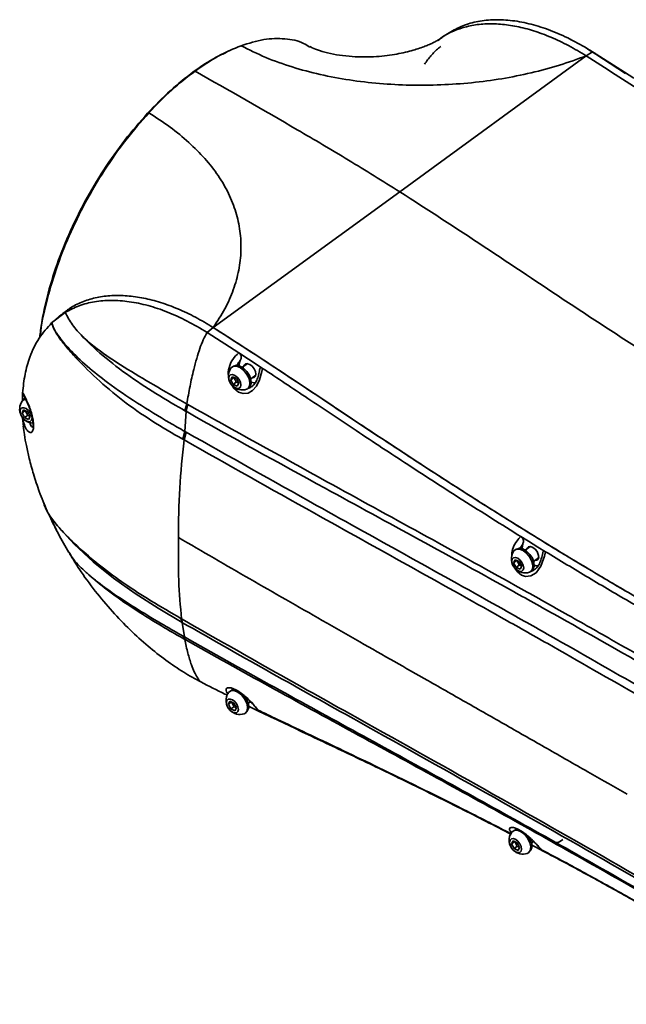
# Model space of a CAD drawing. Header units: millimetres. Extents: x -7686 to -856, y -458 to 6140.
# Tile 73 of 102: x -3493 to -3483, y 2008 to 2024. Entities that reach past the tile are written whole.
import ezdxf

# ---------------------------------------------------------------- set-up
doc = ezdxf.new("R2010")
doc.units = ezdxf.units.MM
doc.header["$LTSCALE"] = 5

msp = doc.modelspace()

# ---------------------------------------------------------------- linework, layer by layer
at = {"linetype": 'Continuous', "lineweight": 35}
for p, q in [((-3486.296, 2023.883), (-3486.403, 2023.816)), ((-3486.271, 2023.899), (-3486.295, 2023.881)), ((-3484.305, 2023.769), (-3484.344, 2023.789)), ((-3489.889, 2023.589), (-3489.923, 2023.573)), ((-3484.061, 2023.505), (-3483.96, 2023.573)), ((-3483.906, 2023.534), (-3484.036, 2023.617)), ((-3483.96, 2023.573), (-3483.438, 2023.239)), ((-3484.061, 2023.505), (-3487.102, 2021.291)), ((-3483.419, 2023.221), (-3483.906, 2023.534)), ((-3490.44, 2023.258), (-3490.469, 2023.245)), ((-3483.438, 2023.239), (-3483.286, 2023.14)), ((-3491.192, 2022.579), (-3491.214, 2022.573)), ((-3490.144, 2019.076), (-3487.102, 2021.291)), ((-3492.557, 2019.322), (-3492.778, 2019.153)), ((-3492.615, 2019.292), (-3492.712, 2019.212)), ((-3490.144, 2019.076), (-3490.245, 2018.997)), ((-3490.245, 2018.997), (-3489.724, 2018.662)), ((-3489.724, 2018.662), (-3489.571, 2018.563)), ((-3489.586, 2018.488), (-3489.668, 2018.428)), ((-3489.571, 2018.563), (-3489.492, 2018.511)), ((-3489.492, 2018.511), (-3489.34, 2018.411)), ((-3489.858, 2018.224), (-3489.832, 2018.273)), ((-3489.809, 2018.26), (-3489.858, 2018.224)), ((-3489.832, 2018.273), (-3489.765, 2018.244)), ((-3489.532, 2018.242), (-3489.45, 2018.302)), ((-3489.817, 2018.147), (-3489.858, 2018.224)), ((-3489.769, 2018.183), (-3489.817, 2018.147)), ((-3489.751, 2018.119), (-3489.817, 2018.147)), ((-3489.765, 2018.244), (-3489.725, 2018.167)), ((-3489.725, 2018.167), (-3489.751, 2018.119)), ((-3490.604, 2017.72), (-3490.575, 2017.83)), ((-3490.587, 2017.71), (-3490.557, 2017.82)), ((-3490.557, 2017.82), (-3490.575, 2017.83)), ((-3493.261, 2017.684), (-3493.235, 2017.732)), ((-3493.213, 2017.719), (-3493.261, 2017.684)), ((-3493.221, 2017.607), (-3493.261, 2017.684)), ((-3493.235, 2017.732), (-3493.169, 2017.703)), ((-3493.173, 2017.642), (-3493.221, 2017.607)), ((-3493.169, 2017.703), (-3493.129, 2017.626)), ((-3493.129, 2017.626), (-3493.155, 2017.578)), ((-3490.606, 2017.382), (-3490.587, 2017.71)), ((-3493.237, 2017.461), (-3493.251, 2017.605)), ((-3493.251, 2017.605), (-3493.24, 2017.545)), ((-3493.155, 2017.578), (-3493.221, 2017.607)), ((-3490.639, 2017.255), (-3490.606, 2017.382)), ((-3490.618, 2017.243), (-3490.585, 2017.37)), ((-3490.639, 2017.255), (-3490.618, 2017.243)), ((-3492.882, 2016.142), (-3492.87, 2016.116)), ((-3492.598, 2015.584), (-3492.585, 2015.56)), ((-3485.139, 2015.477), (-3485.097, 2015.542)), ((-3485.005, 2015.592), (-3485.126, 2015.667)), ((-3485.005, 2015.592), (-3484.848, 2015.496)), ((-3492.494, 2015.411), (-3492.483, 2015.393)), ((-3484.973, 2015.505), (-3485.055, 2015.445)), ((-3484.848, 2015.496), (-3484.726, 2015.421)), ((-3485.245, 2015.241), (-3485.219, 2015.29)), ((-3485.197, 2015.277), (-3485.245, 2015.241)), ((-3485.205, 2015.164), (-3485.245, 2015.241)), ((-3485.219, 2015.29), (-3485.153, 2015.261)), ((-3485.153, 2015.261), (-3485.113, 2015.184)), ((-3484.919, 2015.259), (-3484.838, 2015.319)), ((-3485.156, 2015.2), (-3485.205, 2015.164)), ((-3485.138, 2015.136), (-3485.205, 2015.164)), ((-3485.113, 2015.184), (-3485.138, 2015.136)), ((-3490.66, 2014.326), (-3490.67, 2014.332)), ((-3490.67, 2014.332), (-3490.652, 2014.269)), ((-3490.66, 2014.326), (-3490.642, 2014.263)), ((-3490.652, 2014.269), (-3490.614, 2014.031)), ((-3490.652, 2014.269), (-3490.642, 2014.263)), ((-3490.621, 2014.035), (-3490.607, 2013.991)), ((-3490.614, 2014.031), (-3490.6, 2013.987)), ((-3490.607, 2013.991), (-3490.6, 2013.987)), ((-3489.897, 2012.934), (-3489.871, 2012.983)), ((-3489.849, 2012.969), (-3489.897, 2012.934)), ((-3489.871, 2012.983), (-3489.805, 2012.954)), ((-3489.572, 2012.952), (-3489.537, 2012.977)), ((-3489.532, 2012.97), (-3489.547, 2012.97)), ((-3489.857, 2012.857), (-3489.897, 2012.934)), ((-3489.809, 2012.893), (-3489.857, 2012.857)), ((-3489.791, 2012.829), (-3489.857, 2012.857)), ((-3489.805, 2012.954), (-3489.765, 2012.877)), ((-3489.765, 2012.877), (-3489.791, 2012.829)), ((-3489.534, 2012.886), (-3489.564, 2012.9)), ((-3489.382, 2012.812), (-3489.534, 2012.886)), ((-3484.499, 2010.689), (-3484.445, 2010.728)), ((-3485.279, 2010.657), (-3485.253, 2010.705)), ((-3485.231, 2010.692), (-3485.279, 2010.657)), ((-3485.239, 2010.58), (-3485.279, 2010.657)), ((-3485.253, 2010.705), (-3485.187, 2010.676)), ((-3485.191, 2010.615), (-3485.239, 2010.58)), ((-3485.173, 2010.551), (-3485.239, 2010.58)), ((-3485.187, 2010.676), (-3485.147, 2010.599)), ((-3485.147, 2010.599), (-3485.173, 2010.551)), ((-3484.954, 2010.674), (-3484.921, 2010.698)), ((-3484.884, 2010.604), (-3484.948, 2010.638)), ((-3484.916, 2010.692), (-3484.929, 2010.692)), ((-3484.884, 2010.604), (-3484.762, 2010.54)), ((-3484.775, 2010.548), (-3484.769, 2010.544))]:
    msp.add_line(p, q, dxfattribs=at)
at = {"linetype": 'Continuous', "lineweight": 35, "flags": 128}
for points in [[(-3489.854, 2018.416), (-3489.853, 2018.418), (-3489.815, 2018.444), (-3489.763, 2018.446), (-3489.703, 2018.422), (-3489.644, 2018.376)], [(-3489.558, 2018.104), (-3489.543, 2018.12), (-3489.525, 2018.167), (-3489.529, 2018.228), (-3489.553, 2018.296), (-3489.595, 2018.361), (-3489.649, 2018.415), (-3489.707, 2018.449), (-3489.762, 2018.46), (-3489.806, 2018.446), (-3489.807, 2018.446)], [(-3489.703, 2018.537), (-3489.719, 2018.487), (-3489.719, 2018.454)], [(-3489.643, 2018.446), (-3489.637, 2018.464), (-3489.616, 2018.484), (-3489.584, 2018.487), (-3489.546, 2018.474), (-3489.509, 2018.445), (-3489.477, 2018.405), (-3489.456, 2018.36), (-3489.449, 2018.318)], [(-3489.753, 2018.267), (-3489.722, 2018.227), (-3489.701, 2018.182), (-3489.693, 2018.14), (-3489.701, 2018.106), (-3489.723, 2018.086), (-3489.755, 2018.082), (-3489.792, 2018.096), (-3489.83, 2018.125), (-3489.861, 2018.164), (-3489.882, 2018.209), (-3489.889, 2018.251), (-3489.882, 2018.285), (-3489.86, 2018.306), (-3489.828, 2018.309), (-3489.791, 2018.296), (-3489.753, 2018.267)], [(-3489.846, 2018.146), (-3489.807, 2018.086), (-3489.732, 2018.025), (-3489.653, 2018), (-3489.575, 2018.007), (-3489.502, 2018.048), (-3489.439, 2018.12), (-3489.388, 2018.224), (-3489.351, 2018.357), (-3489.34, 2018.411), (-3489.34, 2018.411), (-3489.34, 2018.411)], [(-3489.644, 2018.376), (-3489.593, 2018.313), (-3489.558, 2018.243), (-3489.544, 2018.175), (-3489.551, 2018.118), (-3489.58, 2018.079), (-3489.601, 2018.069)], [(-3489.449, 2018.318), (-3489.456, 2018.284), (-3489.478, 2018.264), (-3489.508, 2018.26)], [(-3489.524, 2018.185), (-3489.474, 2018.172), (-3489.457, 2018.172)], [(-3493.237, 2017.994), (-3493.235, 2017.978), (-3493.23, 2017.966)], [(-3493.211, 2017.927), (-3493.226, 2017.917), (-3493.249, 2017.885)], [(-3493.157, 2017.726), (-3493.125, 2017.686), (-3493.104, 2017.642), (-3493.097, 2017.599), (-3493.105, 2017.565), (-3493.126, 2017.545), (-3493.158, 2017.541), (-3493.196, 2017.555), (-3493.233, 2017.584), (-3493.265, 2017.624), (-3493.286, 2017.668), (-3493.293, 2017.711), (-3493.285, 2017.745), (-3493.264, 2017.765), (-3493.232, 2017.769), (-3493.194, 2017.755), (-3493.157, 2017.726)], [(-3492.813, 2016.015), (-3492.801, 2015.996), (-3492.685, 2015.841), (-3492.411, 2015.544), (-3492.1, 2015.258), (-3491.771, 2014.99), (-3491.419, 2014.737), (-3491.042, 2014.498), (-3490.652, 2014.269), (-3490.652, 2014.269), (-3490.652, 2014.269)], [(-3485.097, 2015.542), (-3485.107, 2015.483), (-3485.106, 2015.471)], [(-3485.241, 2015.433), (-3485.24, 2015.435), (-3485.202, 2015.461), (-3485.15, 2015.463), (-3485.09, 2015.439), (-3485.031, 2015.393)], [(-3485.227, 2015.155), (-3485.184, 2015.094), (-3485.115, 2015.04), (-3485.051, 2015.019), (-3484.964, 2015.025), (-3484.877, 2015.078), (-3484.801, 2015.185), (-3484.744, 2015.346), (-3484.726, 2015.421), (-3484.726, 2015.421), (-3484.726, 2015.421)], [(-3484.945, 2015.121), (-3484.93, 2015.137), (-3484.912, 2015.184), (-3484.916, 2015.245), (-3484.94, 2015.313), (-3484.982, 2015.378), (-3485.036, 2015.432), (-3485.094, 2015.466), (-3485.149, 2015.477), (-3485.193, 2015.463), (-3485.194, 2015.463)], [(-3485.031, 2015.463), (-3485.024, 2015.481), (-3485.003, 2015.501), (-3484.971, 2015.505), (-3484.933, 2015.491), (-3484.896, 2015.462), (-3484.864, 2015.422), (-3484.843, 2015.377), (-3484.836, 2015.335)], [(-3485.031, 2015.393), (-3484.981, 2015.33), (-3484.946, 2015.26), (-3484.931, 2015.192), (-3484.938, 2015.135), (-3484.967, 2015.096), (-3484.988, 2015.086)], [(-3485.141, 2015.284), (-3485.109, 2015.244), (-3485.088, 2015.199), (-3485.081, 2015.157), (-3485.088, 2015.123), (-3485.11, 2015.103), (-3485.142, 2015.099), (-3485.179, 2015.113), (-3485.217, 2015.142), (-3485.248, 2015.181), (-3485.269, 2015.226), (-3485.277, 2015.268), (-3485.269, 2015.302), (-3485.247, 2015.323), (-3485.216, 2015.326), (-3485.178, 2015.313), (-3485.141, 2015.284)], [(-3484.836, 2015.335), (-3484.844, 2015.301), (-3484.865, 2015.281), (-3484.895, 2015.277)], [(-3484.911, 2015.202), (-3484.879, 2015.192), (-3484.847, 2015.189)], [(-3489.893, 2013.126), (-3489.892, 2013.127), (-3489.854, 2013.154), (-3489.802, 2013.156), (-3489.742, 2013.132), (-3489.683, 2013.086)], [(-3489.793, 2012.977), (-3489.761, 2012.937), (-3489.74, 2012.892), (-3489.733, 2012.85), (-3489.741, 2012.816), (-3489.762, 2012.796), (-3489.794, 2012.792), (-3489.832, 2012.806), (-3489.869, 2012.835), (-3489.901, 2012.874), (-3489.922, 2012.919), (-3489.929, 2012.961), (-3489.921, 2012.995), (-3489.9, 2013.016), (-3489.868, 2013.019), (-3489.83, 2013.006), (-3489.793, 2012.977)], [(-3489.683, 2013.086), (-3489.633, 2013.023), (-3489.598, 2012.953), (-3489.583, 2012.885), (-3489.591, 2012.828), (-3489.619, 2012.789), (-3489.64, 2012.779)], [(-3489.598, 2012.814), (-3489.582, 2012.83), (-3489.565, 2012.877), (-3489.568, 2012.938), (-3489.593, 2013.006), (-3489.635, 2013.071), (-3489.644, 2013.082)], [(-3485.275, 2010.849), (-3485.274, 2010.85), (-3485.236, 2010.877), (-3485.184, 2010.878), (-3485.124, 2010.854), (-3485.065, 2010.808)], [(-3485.175, 2010.699), (-3485.143, 2010.659), (-3485.122, 2010.615), (-3485.115, 2010.572), (-3485.123, 2010.538), (-3485.144, 2010.518), (-3485.176, 2010.514), (-3485.214, 2010.528), (-3485.251, 2010.557), (-3485.283, 2010.597), (-3485.304, 2010.641), (-3485.311, 2010.684), (-3485.303, 2010.718), (-3485.282, 2010.738), (-3485.25, 2010.742), (-3485.212, 2010.728), (-3485.175, 2010.699)], [(-3485.065, 2010.808), (-3485.015, 2010.746), (-3484.98, 2010.675), (-3484.965, 2010.607), (-3484.973, 2010.55), (-3485.001, 2010.512), (-3485.022, 2010.501)], [(-3484.98, 2010.537), (-3484.964, 2010.552), (-3484.947, 2010.599), (-3484.95, 2010.661), (-3484.975, 2010.729), (-3485.003, 2010.776)]]:
    msp.add_lwpolyline(points, dxfattribs=at)
at = {"linetype": 'Continuous', "lineweight": 35}
for centre, radius, start, end in [((-3489.669, 2018.285), 0.227, 144.492, 225.1734), ((-3489.669, 2018.285), 0.227, 225.1734, 287.6266), ((-3493.073, 2017.744), 0.227, 144.492, 267.7035), ((-3493.195, 2017.831), 0.077, 94.6996, 144.2143), ((-3493.198, 2017.54), 0.0424, 125.8794, 173.4481), ((-3485.056, 2015.302), 0.227, 144.492, 225.1734), ((-3485.056, 2015.302), 0.227, 225.1734, 287.6266), ((-3489.709, 2012.995), 0.227, 144.492, 225.1734), ((-3489.8, 2013.089), 0.0813, 87.6382, 124.7926), ((-3489.709, 2012.995), 0.227, 225.1734, 287.6266), ((-3485.182, 2010.812), 0.0809, 88.5948, 124.8366), ((-3485.023, 2010.785), 0.133, 27.4556, 95.019), ((-3485.091, 2010.717), 0.227, 144.492, 225.1734), ((-3485.091, 2010.717), 0.227, 225.1734, 287.6266), ((-3484.546, 2010.78), 0.102, 229.3467, 297.3942)]:
    msp.add_arc(centre, radius, start, end, dxfattribs=at)
for points in [[(-3483.96, 2023.573), (-3484.068, 2023.638), (-3484.283, 2023.767), (-3484.606, 2023.912), (-3484.923, 2024.018), (-3485.229, 2024.082), (-3485.521, 2024.103), (-3485.795, 2024.079), (-3486.05, 2024.016), (-3486.197, 2023.938), (-3486.271, 2023.899)], [(-3490.245, 2018.997), (-3490.353, 2019.061), (-3490.569, 2019.19), (-3490.892, 2019.335), (-3491.208, 2019.442), (-3491.515, 2019.505), (-3491.807, 2019.526), (-3492.081, 2019.503), (-3492.335, 2019.439), (-3492.483, 2019.361), (-3492.557, 2019.322)]]:
    msp.add_open_spline(points, degree=3, dxfattribs=at)
for points, knots in [([(-3484.061, 2023.505), (-3484.157, 2023.563), (-3484.349, 2023.679), (-3484.637, 2023.814), (-3484.92, 2023.919), (-3485.197, 2023.991), (-3485.464, 2024.028), (-3485.718, 2024.032), (-3485.958, 2024.001), (-3486.178, 2023.935), (-3486.354, 2023.854), (-3486.447, 2023.782), (-3486.481, 2023.756)], [0, 0, 0, 0, 0.104346, 0.208693, 0.313039, 0.417386, 0.521732, 0.626078, 0.730425, 0.834771, 0.939118, 1, 1, 1, 1]), ([(-3484.061, 2023.505), (-3484.157, 2023.563), (-3484.349, 2023.679), (-3484.637, 2023.814), (-3484.92, 2023.919), (-3485.197, 2023.991), (-3485.464, 2024.028), (-3485.718, 2024.032), (-3485.958, 2024.001), (-3486.178, 2023.935), (-3486.347, 2023.858), (-3486.432, 2023.792), (-3486.46, 2023.772)], [0, 0, 0, 0, 0.10567, 0.211341, 0.317011, 0.422681, 0.528352, 0.634022, 0.739692, 0.845363, 0.951033, 1, 1, 1, 1]), ([(-3488.569, 2023.647), (-3488.602, 2023.669), (-3488.72, 2023.747), (-3488.971, 2023.793), (-3489.312, 2023.79), (-3489.564, 2023.712), (-3489.69, 2023.672)], [0, 0, 0, 0, 0.1135333, 0.4095552, 0.7044005, 1, 1, 1, 1]), ([(-3486.469, 2023.771), (-3486.476, 2023.766), (-3486.489, 2023.757), (-3486.553, 2023.722), (-3486.626, 2023.688), (-3486.741, 2023.642), (-3486.911, 2023.586), (-3487.136, 2023.535), (-3487.351, 2023.504), (-3487.533, 2023.489), (-3487.729, 2023.486), (-3487.936, 2023.497), (-3488.145, 2023.524), (-3488.334, 2023.567), (-3488.493, 2023.62), (-3488.542, 2023.646), (-3488.567, 2023.659)], [0, 0, 0, 0, 0.083728, 0.154935, 0.210799, 0.253665, 0.349952, 0.455126, 0.508694, 0.565495, 0.626021, 0.690212, 0.759377, 0.83554, 0.917039, 1, 1, 1, 1]), ([(-3490.469, 2023.245), (-3490.343, 2023.333), (-3490.159, 2023.462), (-3489.981, 2023.539), (-3489.925, 2023.564)], [0, 0, 0, 0, 0.68502, 1, 1, 1, 1]), ([(-3489.69, 2023.672), (-3489.813, 2023.621), (-3490.058, 2023.519), (-3490.313, 2023.345), (-3490.44, 2023.258)], [0, 0, 0, 0, 0.500128, 1, 1, 1, 1]), ([(-3489.69, 2023.672), (-3489.558, 2023.606), (-3489.293, 2023.474), (-3488.858, 2023.319), (-3488.402, 2023.197), (-3487.925, 2023.108), (-3487.433, 2023.051), (-3486.933, 2023.024), (-3486.43, 2023.029), (-3485.929, 2023.064), (-3485.436, 2023.129), (-3484.956, 2023.225), (-3484.493, 2023.348), (-3484.205, 2023.453), (-3484.061, 2023.505)], [0, 0, 0, 0, 0.082976, 0.165955, 0.248933, 0.332385, 0.415837, 0.499289, 0.582741, 0.666193, 0.749644, 0.833096, 0.916548, 1, 1, 1, 1]), ([(-3486.434, 2023.658), (-3486.446, 2023.649), (-3486.505, 2023.606), (-3486.596, 2023.512), (-3486.665, 2023.417), (-3486.699, 2023.37)], [0, 0, 0, 0, 0.114034, 0.565721, 1, 1, 1, 1]), ([(-3483.906, 2023.534), (-3483.907, 2023.535), (-3483.921, 2023.554), (-3483.941, 2023.564), (-3483.96, 2023.573)], [0, 0, 0, 0, 0.032375, 1, 1, 1, 1]), ([(-3473.031, 2016.979), (-3473.061, 2016.993), (-3473.126, 2017.023), (-3473.231, 2017.07), (-3473.35, 2017.122), (-3473.484, 2017.181), (-3473.692, 2017.274), (-3473.987, 2017.411), (-3474.387, 2017.604), (-3474.845, 2017.834), (-3475.363, 2018.105), (-3475.933, 2018.413), (-3476.544, 2018.753), (-3477.184, 2019.12), (-3477.881, 2019.53), (-3478.63, 2019.982), (-3479.413, 2020.468), (-3480.177, 2020.954), (-3480.909, 2021.429), (-3481.557, 2021.857), (-3482.133, 2022.241), (-3482.631, 2022.573), (-3483.115, 2022.894), (-3483.588, 2023.204), (-3483.903, 2023.405), (-3484.061, 2023.505)], [0, 0, 0, 0, 0.008257, 0.017605, 0.028537, 0.040946, 0.054276, 0.085301, 0.121319, 0.162944, 0.209844, 0.262011, 0.317559, 0.375704, 0.435651, 0.506638, 0.578995, 0.648443, 0.714269, 0.778489, 0.824931, 0.871322, 0.914261, 0.957114, 1, 1, 1, 1]), ([(-3473.031, 2016.979), (-3473.061, 2016.993), (-3473.126, 2017.023), (-3473.231, 2017.07), (-3473.35, 2017.122), (-3473.484, 2017.181), (-3473.692, 2017.274), (-3473.987, 2017.411), (-3474.387, 2017.604), (-3474.845, 2017.834), (-3475.363, 2018.105), (-3475.933, 2018.413), (-3476.544, 2018.753), (-3477.184, 2019.12), (-3477.881, 2019.53), (-3478.63, 2019.982), (-3479.413, 2020.468), (-3480.177, 2020.954), (-3480.909, 2021.429), (-3481.557, 2021.857), (-3482.133, 2022.241), (-3482.631, 2022.573), (-3483.115, 2022.894), (-3483.588, 2023.204), (-3483.903, 2023.405), (-3484.061, 2023.505)], [0, 0, 0, 0, 0.008257, 0.017605, 0.028537, 0.040946, 0.054276, 0.085301, 0.121319, 0.162944, 0.209844, 0.262011, 0.317559, 0.375704, 0.435651, 0.506638, 0.578995, 0.648443, 0.714269, 0.778489, 0.824931, 0.871322, 0.914261, 0.957114, 1, 1, 1, 1]), ([(-3491.214, 2022.573), (-3491.092, 2022.699), (-3490.847, 2022.953), (-3490.595, 2023.147), (-3490.469, 2023.245)], [0, 0, 0, 0, 0.5001277, 1, 1, 1, 1]), ([(-3490.44, 2023.258), (-3490.567, 2023.159), (-3490.822, 2022.963), (-3491.069, 2022.707), (-3491.192, 2022.579)], [0, 0, 0, 0, 0.499872, 1, 1, 1, 1]), ([(-3490.44, 2023.258), (-3489.885, 2022.941), (-3489.05, 2022.466), (-3487.937, 2021.811), (-3487.381, 2021.464), (-3487.102, 2021.291)], [0, 0, 0, 0, 0.4990431, 0.7495236, 1, 1, 1, 1]), ([(-3483.438, 2023.239), (-3483.438, 2023.239), (-3483.438, 2023.239), (-3483.436, 2023.239), (-3483.433, 2023.236), (-3483.431, 2023.232)], [0, 0, 0, 0, 0.000081, 0.02595, 1, 1, 1, 1]), ([(-3492.972, 2018.915), (-3492.963, 2018.995), (-3492.94, 2019.187), (-3492.86, 2019.562), (-3492.722, 2020.041), (-3492.508, 2020.589), (-3492.243, 2021.131), (-3491.934, 2021.651), (-3491.59, 2022.142), (-3491.339, 2022.429), (-3491.214, 2022.573)], [0, 0, 0, 0, 0.067556, 0.161106, 0.300232, 0.440342, 0.580827, 0.720306, 0.859872, 1, 1, 1, 1]), ([(-3491.192, 2022.579), (-3491.319, 2022.434), (-3491.573, 2022.144), (-3491.92, 2021.648), (-3492.232, 2021.123), (-3492.499, 2020.575), (-3492.716, 2020.021), (-3492.87, 2019.479), (-3492.952, 2019.11), (-3492.964, 2018.936), (-3492.964, 2018.924)], [0, 0, 0, 0, 0.1417243, 0.2828803, 0.4239466, 0.5660317, 0.7077378, 0.8484485, 0.9901525, 1, 1, 1, 1]), ([(-3491.192, 2022.579), (-3491.075, 2022.502), (-3490.84, 2022.347), (-3490.537, 2022.097), (-3490.274, 2021.833), (-3490.056, 2021.556), (-3489.886, 2021.264), (-3489.767, 2020.961), (-3489.699, 2020.649), (-3489.683, 2020.331), (-3489.719, 2020.011), (-3489.808, 2019.693), (-3489.945, 2019.379), (-3490.077, 2019.177), (-3490.144, 2019.076)], [0, 0, 0, 0, 0.082976, 0.165955, 0.248933, 0.332385, 0.415837, 0.499289, 0.582741, 0.666193, 0.749644, 0.833096, 0.916548, 1, 1, 1, 1]), ([(-3481.017, 2017.374), (-3481.209, 2017.489), (-3481.861, 2017.882), (-3482.973, 2018.578), (-3484.35, 2019.474), (-3485.725, 2020.399), (-3486.643, 2020.994), (-3487.102, 2021.291)], [0, 0, 0, 0, 0.094394, 0.320794, 0.547197, 0.773603, 1, 1, 1, 1]), ([(-3490.144, 2019.076), (-3490.24, 2019.134), (-3490.432, 2019.25), (-3490.72, 2019.385), (-3491.003, 2019.49), (-3491.28, 2019.561), (-3491.547, 2019.599), (-3491.801, 2019.602), (-3492.041, 2019.572), (-3492.261, 2019.506), (-3492.456, 2019.415), (-3492.564, 2019.33), (-3492.614, 2019.29)], [0, 0, 0, 0, 0.1013803, 0.2027606, 0.3041408, 0.4055211, 0.5069014, 0.6082817, 0.7096619, 0.8110422, 0.9124225, 1, 1, 1, 1]), ([(-3492.483, 2019.386), (-3492.475, 2019.392), (-3492.408, 2019.441), (-3492.26, 2019.505), (-3492.041, 2019.572), (-3491.801, 2019.602), (-3491.547, 2019.599), (-3491.28, 2019.561), (-3491.003, 2019.49), (-3490.72, 2019.385), (-3490.432, 2019.25), (-3490.24, 2019.134), (-3490.144, 2019.076)], [0, 0, 0, 0, 0.014073, 0.123621, 0.233168, 0.342715, 0.452263, 0.56181, 0.671358, 0.780905, 0.890453, 1, 1, 1, 1]), ([(-3492.277, 2018.932), (-3492.334, 2018.994), (-3492.449, 2019.117), (-3492.521, 2019.254), (-3492.557, 2019.322)], [0, 0, 0, 0, 0.500038, 1, 1, 1, 1]), ([(-3493.253, 2018.008), (-3493.241, 2018.112), (-3493.219, 2018.32), (-3493.131, 2018.623), (-3492.994, 2018.914), (-3492.85, 2019.073), (-3492.778, 2019.153)], [0, 0, 0, 0, 0.2204759, 0.4409518, 0.7204759, 1, 1, 1, 1]), ([(-3490.606, 2017.382), (-3490.606, 2017.382), (-3490.688, 2017.429), (-3490.953, 2017.58), (-3491.385, 2017.841), (-3491.833, 2018.147), (-3492.202, 2018.441), (-3492.47, 2018.694), (-3492.637, 2018.895), (-3492.731, 2019.036), (-3492.763, 2019.115), (-3492.778, 2019.152), (-3492.778, 2019.153)], [0, 0, 0, 0, 0.000001, 0.091854, 0.293694, 0.495413, 0.646, 0.796498, 0.901947, 0.940618, 0.998768, 1, 1, 1, 1]), ([(-3492.778, 2019.153), (-3492.778, 2019.152), (-3492.765, 2019.105), (-3492.722, 2019.008), (-3492.648, 2018.898), (-3492.551, 2018.773), (-3492.368, 2018.561), (-3492.05, 2018.244), (-3491.625, 2017.88), (-3491.15, 2017.551), (-3490.81, 2017.353), (-3490.639, 2017.255)], [0, 0, 0, 0, 0.001314, 0.063723, 0.126395, 0.149821, 0.243585, 0.431865, 0.620205, 0.810006, 1, 1, 1, 1]), ([(-3479.114, 2012.55), (-3479.144, 2012.564), (-3479.209, 2012.594), (-3479.313, 2012.64), (-3479.433, 2012.693), (-3479.567, 2012.752), (-3479.775, 2012.845), (-3480.07, 2012.982), (-3480.47, 2013.174), (-3480.928, 2013.405), (-3481.446, 2013.676), (-3482.016, 2013.984), (-3482.627, 2014.324), (-3483.267, 2014.691), (-3483.964, 2015.101), (-3484.713, 2015.553), (-3485.496, 2016.039), (-3486.259, 2016.524), (-3486.992, 2017), (-3487.64, 2017.428), (-3488.216, 2017.811), (-3488.714, 2018.144), (-3489.198, 2018.465), (-3489.671, 2018.775), (-3489.986, 2018.976), (-3490.144, 2019.076)], [0, 0, 0, 0, 0.008257, 0.017605, 0.028537, 0.040946, 0.054276, 0.085301, 0.121319, 0.162944, 0.209844, 0.262011, 0.317559, 0.375704, 0.435651, 0.506638, 0.578995, 0.648443, 0.714269, 0.778489, 0.824931, 0.871322, 0.914261, 0.957114, 1, 1, 1, 1]), ([(-3479.114, 2012.55), (-3479.285, 2012.626), (-3479.627, 2012.778), (-3480.138, 2013.012), (-3480.653, 2013.265), (-3481.167, 2013.529), (-3481.684, 2013.803), (-3482.297, 2014.139), (-3483.009, 2014.541), (-3483.821, 2015.015), (-3484.667, 2015.525), (-3485.552, 2016.073), (-3486.471, 2016.66), (-3487.391, 2017.262), (-3488.31, 2017.874), (-3489.226, 2018.487), (-3489.839, 2018.881), (-3490.144, 2019.076)], [0, 0, 0, 0, 0.046689, 0.093325, 0.139499, 0.186628, 0.232942, 0.279647, 0.353106, 0.426068, 0.499998, 0.582822, 0.66639, 0.749999, 0.833333, 0.91709, 1, 1, 1, 1]), ([(-3492.276, 2018.934), (-3492.276, 2018.934), (-3492.276, 2018.933), (-3492.277, 2018.932), (-3492.277, 2018.932)], [0, 0, 0, 0, 0.500005, 1, 1, 1, 1]), ([(-3492.277, 2018.932), (-3492.277, 2018.932), (-3492.267, 2018.921), (-3492.223, 2018.874), (-3492.052, 2018.709), (-3491.729, 2018.437), (-3491.265, 2018.111), (-3490.881, 2017.877), (-3490.657, 2017.75), (-3490.604, 2017.72)], [0, 0, 0, 0, 0.000002, 0.022146, 0.100872, 0.364183, 0.639021, 0.913997, 1, 1, 1, 1]), ([(-3490.575, 2017.83), (-3490.628, 2017.86), (-3490.851, 2017.988), (-3491.237, 2018.213), (-3491.714, 2018.498), (-3492.049, 2018.731), (-3492.223, 2018.881), (-3492.268, 2018.926), (-3492.276, 2018.934)], [0, 0, 0, 0, 0.085824, 0.361061, 0.636192, 0.898984, 0.982092, 1, 1, 1, 1]), ([(-3490.575, 2017.83), (-3490.558, 2017.926), (-3490.526, 2018.112), (-3490.471, 2018.36), (-3490.417, 2018.566), (-3490.365, 2018.728), (-3490.312, 2018.871), (-3490.266, 2018.957), (-3490.245, 2018.997)], [0, 0, 0, 0, 0.2541704, 0.4889691, 0.6421527, 0.7794118, 0.8989563, 1, 1, 1, 1]), ([(-3489.724, 2018.662), (-3489.724, 2018.662), (-3489.724, 2018.662), (-3489.762, 2018.631), (-3489.833, 2018.56), (-3489.889, 2018.431), (-3489.906, 2018.33), (-3489.893, 2018.284), (-3489.892, 2018.281)], [0, 0, 0, 0, 0.00001, 0.003273, 0.338014, 0.68306, 0.984018, 1, 1, 1, 1]), ([(-3489.703, 2018.537), (-3489.696, 2018.552), (-3489.685, 2018.571), (-3489.686, 2018.605), (-3489.692, 2018.625), (-3489.701, 2018.642), (-3489.713, 2018.654), (-3489.72, 2018.66), (-3489.724, 2018.662)], [0, 0, 0, 0, 0.436587, 0.602235, 0.714282, 0.827237, 0.922875, 1, 1, 1, 1]), ([(-3489.755, 2018.46), (-3489.747, 2018.476), (-3489.734, 2018.505), (-3489.713, 2018.528), (-3489.703, 2018.537)], [0, 0, 0, 0, 0.574247, 1, 1, 1, 1]), ([(-3489.34, 2018.411), (-3489.344, 2018.414), (-3489.353, 2018.419), (-3489.366, 2018.421), (-3489.376, 2018.416), (-3489.384, 2018.407), (-3489.385, 2018.397), (-3489.386, 2018.392)], [0, 0, 0, 0, 0.189068, 0.379138, 0.555551, 0.783293, 1, 1, 1, 1]), ([(-3489.809, 2018.26), (-3489.8, 2018.247), (-3489.782, 2018.225), (-3489.773, 2018.196), (-3489.769, 2018.183)], [0, 0, 0, 0, 0.534595, 1, 1, 1, 1]), ([(-3489.387, 2018.392), (-3489.388, 2018.385), (-3489.392, 2018.347), (-3489.409, 2018.28), (-3489.439, 2018.201), (-3489.475, 2018.145), (-3489.501, 2018.125), (-3489.511, 2018.117)], [0, 0, 0, 0, 0.058896, 0.340184, 0.598404, 0.838212, 1, 1, 1, 1]), ([(-3489.34, 2018.411), (-3489.093, 2018.247), (-3488.584, 2017.91), (-3487.794, 2017.382), (-3486.952, 2016.827), (-3486.057, 2016.248), (-3485.441, 2015.864), (-3485.126, 2015.667)], [0, 0, 0, 0, 0.176154, 0.362729, 0.562838, 0.776289, 1, 1, 1, 1]), ([(-3489.769, 2018.183), (-3489.754, 2018.18), (-3489.738, 2018.176), (-3489.727, 2018.169), (-3489.726, 2018.168)], [0, 0, 0, 0, 0.905223, 1, 1, 1, 1]), ([(-3489.511, 2018.116), (-3489.528, 2018.104), (-3489.549, 2018.088), (-3489.573, 2018.086), (-3489.578, 2018.086)], [0, 0, 0, 0, 0.796539, 1, 1, 1, 1]), ([(-3493.253, 2018.008), (-3493.253, 2017.971), (-3493.255, 2017.929), (-3493.255, 2017.883), (-3493.255, 2017.876)], [0, 0, 0, 0, 0.855547, 1, 1, 1, 1]), ([(-3493.237, 2017.994), (-3493.237, 2017.994), (-3493.241, 2018.002), (-3493.247, 2018.012), (-3493.251, 2018.011), (-3493.253, 2018.008), (-3493.253, 2018.008)], [0, 0, 0, 0, 0.038446, 0.507667, 0.99996, 1, 1, 1, 1]), ([(-3493.24, 2017.545), (-3493.229, 2017.508), (-3493.205, 2017.434), (-3493.154, 2017.37), (-3493.11, 2017.358), (-3493.08, 2017.393), (-3493.069, 2017.459), (-3493.075, 2017.544), (-3493.094, 2017.639), (-3493.123, 2017.739), (-3493.161, 2017.837), (-3493.203, 2017.926), (-3493.227, 2017.973), (-3493.236, 2017.993), (-3493.237, 2017.994)], [0, 0, 0, 0, 0.109875, 0.224339, 0.323901, 0.41079, 0.491566, 0.565263, 0.639153, 0.715549, 0.79847, 0.890736, 0.995036, 1, 1, 1, 1]), ([(-3493.23, 2017.966), (-3493.231, 2017.966), (-3493.231, 2017.967), (-3493.23, 2017.966), (-3493.23, 2017.965)], [0, 0, 0, 0, 0.49476, 1, 1, 1, 1]), ([(-3493.23, 2017.966), (-3493.225, 2017.955), (-3493.212, 2017.93), (-3493.187, 2017.879), (-3493.162, 2017.825), (-3493.148, 2017.786), (-3493.143, 2017.774)], [0, 0, 0, 0, 0.249385, 0.56413, 0.85886, 1, 1, 1, 1]), ([(-3493.143, 2017.774), (-3493.138, 2017.759), (-3493.122, 2017.72), (-3493.102, 2017.65), (-3493.085, 2017.572), (-3493.079, 2017.506), (-3493.081, 2017.464), (-3493.087, 2017.446), (-3493.086, 2017.448), (-3493.085, 2017.449)], [0, 0, 0, 0, 0.1131746, 0.3092696, 0.493057, 0.6659111, 0.8286692, 0.9538593, 1, 1, 1, 1]), ([(-3480.016, 2011.87), (-3480.427, 2012.113), (-3481.629, 2012.821), (-3483.107, 2013.681), (-3484.438, 2014.434), (-3485.979, 2015.298), (-3488.028, 2016.413), (-3489.802, 2017.4), (-3490.557, 2017.82)], [0, 0, 0, 0, 0.119496, 0.349705, 0.42643, 0.49854, 0.786691, 1, 1, 1, 1]), ([(-3493.213, 2017.719), (-3493.203, 2017.707), (-3493.185, 2017.684), (-3493.177, 2017.655), (-3493.173, 2017.642)], [0, 0, 0, 0, 0.534595, 1, 1, 1, 1]), ([(-3493.173, 2017.642), (-3493.158, 2017.639), (-3493.141, 2017.636), (-3493.131, 2017.628), (-3493.13, 2017.628)], [0, 0, 0, 0, 0.905223, 1, 1, 1, 1]), ([(-3490.604, 2017.72), (-3490.598, 2017.717), (-3490.593, 2017.713), (-3490.587, 2017.71), (-3490.587, 2017.71)], [0, 0, 0, 0, 0.9998, 1, 1, 1, 1]), ([(-3490.587, 2017.71), (-3490.587, 2017.71), (-3489.838, 2017.288), (-3488.056, 2016.31), (-3486.011, 2015.199), (-3484.193, 2014.183), (-3482.852, 2013.421), (-3481.378, 2012.559), (-3480.446, 2012.006), (-3480.05, 2011.77)], [0, 0, 0, 0, 0, 0.213425, 0.501583, 0.573682, 0.729196, 0.884711, 1, 1, 1, 1]), ([(-3493.241, 2017.469), (-3493.235, 2017.422), (-3493.221, 2017.315), (-3493.189, 2017.139), (-3493.141, 2016.926), (-3493.072, 2016.675), (-3492.979, 2016.389), (-3492.897, 2016.188), (-3492.853, 2016.081)], [0, 0, 0, 0, 0.093902, 0.217369, 0.370686, 0.553211, 0.763614, 1, 1, 1, 1]), ([(-3493.079, 2017.457), (-3493.082, 2017.455), (-3493.09, 2017.448), (-3493.107, 2017.463), (-3493.124, 2017.49), (-3493.13, 2017.52), (-3493.132, 2017.529)], [0, 0, 0, 0, 0.1628687, 0.482083, 0.8498206, 1, 1, 1, 1]), ([(-3490.585, 2017.37), (-3490.592, 2017.374), (-3490.599, 2017.378), (-3490.606, 2017.382), (-3490.606, 2017.382)], [0, 0, 0, 0, 0.999835, 1, 1, 1, 1]), ([(-3480.171, 2011.474), (-3480.661, 2011.757), (-3482.149, 2012.618), (-3483.89, 2013.623), (-3486.165, 2014.906), (-3488.157, 2016.003), (-3489.877, 2016.972), (-3490.585, 2017.37)], [0, 0, 0, 0, 0.142561, 0.433226, 0.505879, 0.796691, 1, 1, 1, 1]), ([(-3490.71, 2015.653), (-3490.708, 2015.919), (-3490.705, 2016.43), (-3490.647, 2016.979), (-3490.618, 2017.243)], [0, 0, 0, 0, 0.5185984, 1, 1, 1, 1]), ([(-3490.618, 2017.243), (-3489.911, 2016.844), (-3488.193, 2015.876), (-3486.204, 2014.778), (-3483.932, 2013.494), (-3482.192, 2012.486), (-3480.699, 2011.626), (-3480.208, 2011.343)], [0, 0, 0, 0, 0.203332, 0.494102, 0.566739, 0.85739, 1, 1, 1, 1]), ([(-3492.881, 2016.142), (-3492.884, 2016.148), (-3492.896, 2016.171), (-3492.901, 2016.193), (-3492.906, 2016.214), (-3492.907, 2016.216)], [0, 0, 0, 0, 0.2286074, 0.9529809, 1, 1, 1, 1]), ([(-3490.67, 2014.332), (-3490.835, 2014.428), (-3491.151, 2014.611), (-3491.591, 2014.895), (-3491.966, 2015.172), (-3492.299, 2015.451), (-3492.52, 2015.662), (-3492.683, 2015.842), (-3492.772, 2015.954), (-3492.846, 2016.065), (-3492.87, 2016.118), (-3492.881, 2016.142)], [0, 0, 0, 0, 0.182438, 0.348131, 0.514666, 0.659788, 0.805503, 0.845436, 0.92802, 0.967624, 1, 1, 1, 1]), ([(-3492.869, 2016.116), (-3492.867, 2016.11), (-3492.853, 2016.072), (-3492.831, 2016.041), (-3492.813, 2016.015)], [0, 0, 0, 0, 0.164798, 1, 1, 1, 1]), ([(-3492.825, 2016.035), (-3492.804, 2015.985), (-3492.766, 2015.898), (-3492.719, 2015.813), (-3492.699, 2015.776)], [0, 0, 0, 0, 0.572659, 1, 1, 1, 1]), ([(-3492.816, 2016.02), (-3492.769, 2015.917), (-3492.674, 2015.712), (-3492.557, 2015.508), (-3492.499, 2015.406)], [0, 0, 0, 0, 0.500936, 1, 1, 1, 1]), ([(-3490.66, 2014.326), (-3490.678, 2014.533), (-3490.717, 2014.958), (-3490.712, 2015.417), (-3490.71, 2015.653)], [0, 0, 0, 0, 0.485416, 1, 1, 1, 1]), ([(-3490.71, 2015.653), (-3490.517, 2015.54), (-3490.13, 2015.314), (-3489.545, 2014.976), (-3488.956, 2014.639), (-3488.358, 2014.296), (-3487.768, 2013.96), (-3487.195, 2013.633), (-3486.606, 2013.298), (-3485.984, 2012.944), (-3485.322, 2012.567), (-3484.659, 2012.188), (-3484.017, 2011.822), (-3483.596, 2011.582), (-3483.396, 2011.468)], [0, 0, 0, 0, 0.079997, 0.160296, 0.240758, 0.321858, 0.405718, 0.482479, 0.55656, 0.646387, 0.737133, 0.827564, 0.918075, 1, 1, 1, 1]), ([(-3485.126, 2015.667), (-3485.126, 2015.667), (-3485.15, 2015.646), (-3485.201, 2015.59), (-3485.254, 2015.492), (-3485.28, 2015.403), (-3485.276, 2015.356), (-3485.275, 2015.348)], [0, 0, 0, 0, 0.000012, 0.261537, 0.619659, 0.936024, 1, 1, 1, 1]), ([(-3485.097, 2015.542), (-3485.091, 2015.558), (-3485.083, 2015.58), (-3485.088, 2015.616), (-3485.096, 2015.636), (-3485.108, 2015.652), (-3485.118, 2015.662), (-3485.125, 2015.666), (-3485.126, 2015.667)], [0, 0, 0, 0, 0.45367, 0.621795, 0.737587, 0.854169, 0.955366, 1, 1, 1, 1]), ([(-3492.486, 2015.392), (-3492.434, 2015.307), (-3492.307, 2015.096), (-3492.072, 2014.779), (-3491.793, 2014.446), (-3491.504, 2014.146), (-3491.211, 2013.88), (-3490.918, 2013.65), (-3490.629, 2013.452), (-3490.438, 2013.348), (-3490.343, 2013.297)], [0, 0, 0, 0, 0.094659, 0.236392, 0.373957, 0.507378, 0.636676, 0.761871, 0.88298, 1, 1, 1, 1]), ([(-3492.483, 2015.393), (-3492.47, 2015.37), (-3492.411, 2015.269), (-3492.298, 2015.16), (-3492.205, 2015.074), (-3492.187, 2015.058)], [0, 0, 0, 0, 0.188416, 0.841689, 1, 1, 1, 1]), ([(-3484.771, 2015.403), (-3484.771, 2015.403), (-3484.775, 2015.37), (-3484.792, 2015.308), (-3484.822, 2015.226), (-3484.859, 2015.165), (-3484.887, 2015.143), (-3484.898, 2015.134)], [0, 0, 0, 0, 0.001308, 0.298781, 0.568942, 0.815898, 1, 1, 1, 1]), ([(-3484.726, 2015.421), (-3484.73, 2015.424), (-3484.739, 2015.428), (-3484.752, 2015.429), (-3484.762, 2015.424), (-3484.769, 2015.415), (-3484.769, 2015.406), (-3484.77, 2015.403)], [0, 0, 0, 0, 0.199365, 0.399532, 0.58853, 0.846401, 1, 1, 1, 1]), ([(-3484.726, 2015.421), (-3484.492, 2015.28), (-3484.023, 2014.995), (-3483.326, 2014.586), (-3482.645, 2014.197), (-3482, 2013.839), (-3481.403, 2013.519), (-3480.919, 2013.269), (-3480.636, 2013.128), (-3480.532, 2013.077)], [0, 0, 0, 0, 0.167143, 0.335583, 0.498887, 0.653711, 0.796876, 0.925595, 1, 1, 1, 1]), ([(-3485.197, 2015.277), (-3485.187, 2015.264), (-3485.169, 2015.242), (-3485.16, 2015.213), (-3485.156, 2015.2)], [0, 0, 0, 0, 0.534595, 1, 1, 1, 1]), ([(-3492.187, 2015.058), (-3492.187, 2015.058), (-3492.187, 2015.058), (-3492.187, 2015.058), (-3492.187, 2015.058)], [0, 0, 0, 0, 0.500026, 1, 1, 1, 1]), ([(-3490.621, 2014.035), (-3490.732, 2014.099), (-3490.983, 2014.243), (-3491.364, 2014.472), (-3491.737, 2014.711), (-3491.969, 2014.879), (-3492.11, 2014.992), (-3492.151, 2015.027), (-3492.187, 2015.058)], [0, 0, 0, 0, 0.196336, 0.445463, 0.694529, 0.908566, 0.91958, 1, 1, 1, 1]), ([(-3492.187, 2015.058), (-3492.183, 2015.055), (-3492.147, 2015.022), (-3492.008, 2014.901), (-3491.736, 2014.691), (-3491.351, 2014.432), (-3490.968, 2014.197), (-3490.717, 2014.054), (-3490.607, 2013.991)], [0, 0, 0, 0, 0.007638, 0.080556, 0.305496, 0.554536, 0.803649, 1, 1, 1, 1]), ([(-3485.156, 2015.2), (-3485.142, 2015.197), (-3485.125, 2015.193), (-3485.114, 2015.186), (-3485.113, 2015.185)], [0, 0, 0, 0, 0.905223, 1, 1, 1, 1]), ([(-3484.899, 2015.135), (-3484.916, 2015.121), (-3484.939, 2015.103), (-3484.965, 2015.102), (-3484.971, 2015.101)], [0, 0, 0, 0, 0.761954, 1, 1, 1, 1]), ([(-3480.256, 2008.423), (-3480.621, 2008.632), (-3481.716, 2009.257), (-3483.526, 2010.306), (-3485.718, 2011.548), (-3487.644, 2012.628), (-3489.298, 2013.548), (-3490.206, 2014.067), (-3490.66, 2014.326)], [0, 0, 0, 0, 0.105601, 0.316324, 0.526924, 0.737525, 0.868764, 1, 1, 1, 1]), ([(-3490.642, 2014.263), (-3490.188, 2014.005), (-3489.279, 2013.487), (-3487.623, 2012.568), (-3485.695, 2011.49), (-3483.502, 2010.246), (-3481.69, 2009.197), (-3480.601, 2008.569), (-3480.235, 2008.362), (-3480.235, 2008.362)], [0, 0, 0, 0, 0.131237, 0.262477, 0.473095, 0.683711, 0.894416, 1, 1, 1, 1, 1]), ([(-3490.614, 2014.031), (-3490.614, 2014.031), (-3490.616, 2014.032), (-3490.618, 2014.034), (-3490.621, 2014.035)], [0, 0, 0, 0, 0.000501, 1, 1, 1, 1]), ([(-3480.065, 2008.076), (-3480.065, 2008.076), (-3480.425, 2008.287), (-3481.661, 2009.018), (-3483.794, 2010.258), (-3486.502, 2011.766), (-3488.792, 2013.012), (-3490.155, 2013.771), (-3490.614, 2014.031), (-3490.614, 2014.031)], [0, 0, 0, 0, 0, 0.104164, 0.35942, 0.614618, 0.869398, 1, 1, 1, 1, 1]), ([(-3490.607, 2013.991), (-3490.591, 2013.916), (-3490.561, 2013.771), (-3490.508, 2013.596), (-3490.456, 2013.462), (-3490.405, 2013.372), (-3490.369, 2013.316), (-3490.344, 2013.298), (-3490.343, 2013.297)], [0, 0, 0, 0, 0.28539, 0.548627, 0.714204, 0.86257, 0.991787, 1, 1, 1, 1]), ([(-3490.6, 2013.987), (-3490.139, 2013.73), (-3488.778, 2012.971), (-3486.486, 2011.733), (-3483.928, 2010.311), (-3482.152, 2009.285), (-3480.912, 2008.553), (-3480.408, 2008.254), (-3480.049, 2008.041)], [0, 0, 0, 0, 0.130558, 0.385312, 0.640529, 0.853727, 0.89583, 1, 1, 1, 1]), ([(-3490.343, 2013.297), (-3490.213, 2013.231), (-3490.07, 2013.158), (-3489.927, 2013.088), (-3489.914, 2013.082)], [0, 0, 0, 0, 0.910956, 1, 1, 1, 1]), ([(-3489.41, 2012.838), (-3489.412, 2012.84), (-3489.425, 2012.852), (-3489.467, 2012.908), (-3489.544, 2012.992), (-3489.633, 2013.074), (-3489.723, 2013.14), (-3489.805, 2013.185), (-3489.871, 2013.206), (-3489.918, 2013.203), (-3489.939, 2013.179), (-3489.934, 2013.142), (-3489.91, 2013.112), (-3489.899, 2013.099)], [0, 0, 0, 0, 0.022112, 0.158505, 0.277587, 0.381476, 0.474776, 0.566255, 0.652741, 0.739689, 0.829956, 0.927348, 1, 1, 1, 1]), ([(-3489.845, 2013.183), (-3489.844, 2013.183), (-3489.841, 2013.184), (-3489.812, 2013.177), (-3489.77, 2013.159), (-3489.714, 2013.127), (-3489.653, 2013.083), (-3489.593, 2013.032), (-3489.538, 2012.979), (-3489.491, 2012.927), (-3489.453, 2012.881), (-3489.429, 2012.852), (-3489.413, 2012.832), (-3489.398, 2012.822), (-3489.393, 2012.819)], [0, 0, 0, 0, 0.058627, 0.12719, 0.203972, 0.289098, 0.378441, 0.470298, 0.565913, 0.667013, 0.774485, 0.8903, 0.96909, 1, 1, 1, 1]), ([(-3489.829, 2013.162), (-3489.833, 2013.168), (-3489.842, 2013.181), (-3489.834, 2013.186), (-3489.83, 2013.188)], [0, 0, 0, 0, 0.561604, 1, 1, 1, 1]), ([(-3489.849, 2012.969), (-3489.839, 2012.957), (-3489.822, 2012.935), (-3489.813, 2012.906), (-3489.809, 2012.893)], [0, 0, 0, 0, 0.534595, 1, 1, 1, 1]), ([(-3489.809, 2012.893), (-3489.794, 2012.89), (-3489.778, 2012.886), (-3489.767, 2012.879), (-3489.766, 2012.878)], [0, 0, 0, 0, 0.905223, 1, 1, 1, 1]), ([(-3489.411, 2012.837), (-3489.307, 2012.787), (-3489.042, 2012.66), (-3488.602, 2012.452), (-3488.076, 2012.203), (-3487.501, 2011.928), (-3486.871, 2011.622), (-3486.182, 2011.28), (-3485.651, 2011.012), (-3485.35, 2010.854), (-3485.298, 2010.827)], [0, 0, 0, 0, 0.076169, 0.19293, 0.32115, 0.460032, 0.613043, 0.780656, 0.962249, 1, 1, 1, 1]), ([(-3489.382, 2012.812), (-3489.382, 2012.812), (-3489.382, 2012.812), (-3489.39, 2012.815), (-3489.4, 2012.827), (-3489.41, 2012.838)], [0, 0, 0, 0, 0.000036, 0.0154261, 1, 1, 1, 1]), ([(-3485.282, 2010.811), (-3485.558, 2010.953), (-3486.134, 2011.25), (-3486.991, 2011.672), (-3487.834, 2012.078), (-3488.625, 2012.451), (-3489.134, 2012.694), (-3489.382, 2012.812)], [0, 0, 0, 0, 0.201274, 0.420894, 0.626787, 0.818755, 1, 1, 1, 1]), ([(-3484.791, 2010.562), (-3484.802, 2010.574), (-3484.824, 2010.598), (-3484.878, 2010.66), (-3484.945, 2010.729), (-3485.021, 2010.796), (-3485.1, 2010.855), (-3485.173, 2010.897), (-3485.238, 2010.924), (-3485.292, 2010.929), (-3485.317, 2010.906), (-3485.311, 2010.867), (-3485.28, 2010.84), (-3485.273, 2010.833)], [0, 0, 0, 0, 0.1000008, 0.2038409, 0.2978201, 0.3853503, 0.470473, 0.5552763, 0.6268935, 0.7232478, 0.8327347, 0.9605951, 1, 1, 1, 1]), ([(-3485.18, 2010.891), (-3485.174, 2010.889), (-3485.155, 2010.882), (-3485.11, 2010.855), (-3485.051, 2010.815), (-3484.99, 2010.765), (-3484.933, 2010.712), (-3484.883, 2010.66), (-3484.84, 2010.613), (-3484.817, 2010.582), (-3484.796, 2010.566), (-3484.789, 2010.56)], [0, 0, 0, 0, 0.042505, 0.149028, 0.261184, 0.378481, 0.501184, 0.630385, 0.767917, 0.917525, 1, 1, 1, 1]), ([(-3485.231, 2010.692), (-3485.221, 2010.68), (-3485.203, 2010.657), (-3485.195, 2010.628), (-3485.191, 2010.615)], [0, 0, 0, 0, 0.534595, 1, 1, 1, 1]), ([(-3485.191, 2010.615), (-3485.176, 2010.612), (-3485.16, 2010.609), (-3485.149, 2010.601), (-3485.148, 2010.601)], [0, 0, 0, 0, 0.905223, 1, 1, 1, 1]), ([(-3484.792, 2010.562), (-3484.788, 2010.56), (-3484.55, 2010.435), (-3484.075, 2010.177), (-3483.365, 2009.785), (-3482.657, 2009.382), (-3481.971, 2008.978), (-3481.366, 2008.61), (-3480.933, 2008.34), (-3480.718, 2008.2), (-3480.658, 2008.161)], [0, 0, 0, 0, 0.002785, 0.172152, 0.345057, 0.517659, 0.685374, 0.843129, 0.956753, 1, 1, 1, 1]), ([(-3484.769, 2010.544), (-3484.773, 2010.546), (-3484.779, 2010.549), (-3484.789, 2010.56), (-3484.791, 2010.562)], [0, 0, 0, 0, 0.777993, 1, 1, 1, 1]), ([(-3484.762, 2010.54), (-3484.762, 2010.54), (-3484.764, 2010.54), (-3484.767, 2010.542), (-3484.769, 2010.544)], [0, 0, 0, 0, 0.0001651, 1, 1, 1, 1]), ([(-3480.672, 2008.171), (-3480.742, 2008.215), (-3480.991, 2008.375), (-3481.44, 2008.654), (-3482.036, 2009.015), (-3482.681, 2009.392), (-3483.362, 2009.779), (-3484.059, 2010.165), (-3484.529, 2010.415), (-3484.762, 2010.54)], [0, 0, 0, 0, 0.0510068, 0.1829795, 0.3297638, 0.4885016, 0.6559336, 0.8286323, 1, 1, 1, 1])]:
    msp.add_open_spline(points, degree=3, knots=knots, dxfattribs=at)

doc.saveas('drawing.dxf')
